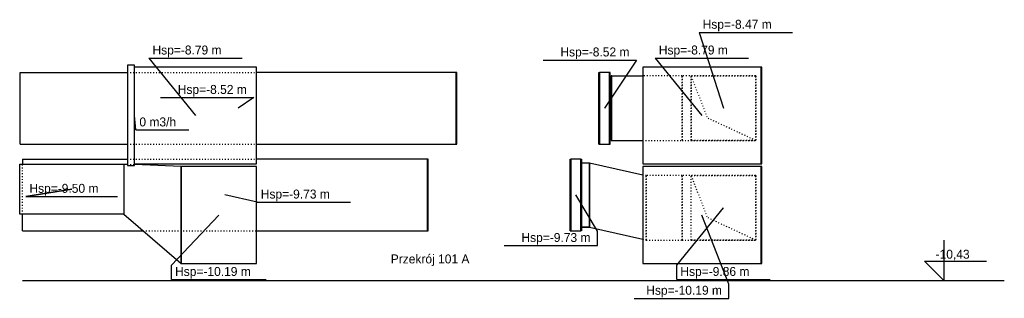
# Model space of a CAD drawing. Header units: centimetres. Extents: x -156440 to 298236, y -263599 to 81430.
# Tile 165 of 170: x 160873 to 174591, y -10674 to -6785. Entities that reach past the tile are written whole.
import ezdxf
from ezdxf.enums import TextEntityAlignment as Align

# ---------------------------------------------------------------- set-up
doc = ezdxf.new("R2010")
doc.units = ezdxf.units.CM
doc.header["$LTSCALE"] = 50
doc.linetypes.add('CADVENT_HIDDEN', pattern=[0.8, 0.25, -0.55])
for name, color, linetype in [('bgde-nawiewDETAILS', 1, 'Continuous'), ('bgde-nawiewEXP', 1, 'Continuous'), ('bgde-nawiewHIDDEN', 1, 'Continuous'), ('bgde-tekst', 7, 'Continuous'), ('bgde-wywiewDETAILS', 5, 'Continuous'), ('bgde-wywiewEXP', 5, 'Continuous'), ('bgde-wywiewHIDDEN', 5, 'Continuous'), ('bgde_centrale wentylacyjne', 3, 'Continuous')]:
    doc.layers.add(name, color=color, linetype=linetype)

# ---------------------------------------------------------------- blocks, each defined once
blk = doc.blocks.new('*a741')
at = {"layer": 'bgde-nawiewDETAILS', "linetype": 'CADVENT_HIDDEN', "extrusion": (-1, -6.12323e-17, 6.12323e-17)}
for p in [(148979, -8960), (149879, -9860)]:
    blk.add_line(p, (149204, -9545), dxfattribs=at)
at = {"layer": 'bgde-nawiewEXP'}
for points in [[(141124, -8820), (141224, -8820), (141224, -7420), (141124, -7420)], [(145304, -9730), (145314, -9730), (145314, -8730), (145304, -8730)], [(147294, -9730), (147294, -8730), (147304, -8730), (147304, -9730), (147442, -9730), (147442, -8730), (147452, -8730), (147452, -9730), (147442, -9730), (147442, -8730), (147304, -8730), (147304, -9730)], [(148304, -10185), (149954, -10185), (149954, -8835), (148304, -8835)], [(149954, -10185), (149964, -10185), (149964, -8835), (149954, -8835)]]:
    blk.add_lwpolyline(points, close=True, dxfattribs=at)
for points in [[(141224, -8795), (142925, -8795), (142925, -7445), (141224, -7445)], [(139662, -8730), (139662, -8800)], [(139662, -8730), (141124, -8730)], [(142925, -9730), (145304, -9730), (145304, -8730), (142925, -8730)], [(147304, -9730), (147304, -8730)], [(147452, -9680), (147454, -9680), (147454, -8780), (147452, -8780)], [(147454, -9680), (147454, -8780), (147564, -8780), (147564, -9680), (148304, -9849)], [(147564, -9680), (147564, -8780), (148304, -8949)], [(147564, -9680), (147564, -8780)], [(139662, -9730), (139662, -9500)], [(139662, -9730), (141343, -9730)], [(147294, -9730), (147304, -9730)], [(147454, -9680), (147564, -9680)], [(147564, -9680), (147454, -9680)]]:
    blk.add_lwpolyline(points, dxfattribs=at)
at = {"layer": 'bgde-nawiewHIDDEN', "linetype": 'CADVENT_HIDDEN'}
for points in [[(141124, -8820), (141224, -8820), (141224, -7420), (141124, -7420)], [(141124, -7420), (141124, -7420)], [(141124, -8820), (141124, -8820)], [(148854, -9860), (149879, -9860), (149879, -8960), (148854, -8960)]]:
    blk.add_lwpolyline(points, close=True, dxfattribs=at)
for points in [[(141224, -8795), (141224, -7445)], [(141124, -8730), (142925, -8730)], [(139662, -9500), (139662, -8800)], [(147444, -9680), (147444, -8780), (147452, -8780)], [(148304, -9849), (148354, -9860), (148854, -9860), (148854, -8960), (148354, -8960), (148354, -9860), (148354, -8960), (148304, -8949)], [(148979, -9860), (148979, -8960), (149879, -8960)], [(148979, -9860), (148979, -8960), (149879, -8960)], [(148979, -9860), (148979, -8960)], [(149879, -8960), (148979, -8960)], [(149879, -8960), (148979, -8960)], [(149879, -8960), (149879, -9860), (148979, -9860)], [(149879, -8960), (149879, -9860)], [(149879, -9860), (149879, -8960)], [(149879, -9860), (149879, -8960)], [(141343, -9730), (142925, -9730)], [(147444, -9680), (147452, -9680)], [(148979, -9860), (149879, -9860)], [(148979, -9860), (149879, -9860)], [(149879, -9860), (148979, -9860)]]:
    blk.add_lwpolyline(points, dxfattribs=at)
at = {"layer": 'bgde-wywiewDETAILS', "linetype": 'CADVENT_HIDDEN', "extrusion": (-1, -6.12323e-17, 6.12323e-17)}
for p in [(148979, -7570), (149879, -8470)]:
    blk.add_line(p, (149204, -8155), dxfattribs=at)
at = {"layer": 'bgde-wywiewEXP'}
for points in [[(139631, -8520), (139631, -7520), (141124, -7520)], [(142925, -8520), (145704, -8520), (145704, -7520), (142925, -7520)], [(147694, -8520), (147842, -8520), (147842, -7520), (147704, -7520), (147704, -8520)], [(147694, -8520), (147694, -7520), (147704, -7520), (147704, -8520)], [(147874, -8470), (147874, -7570), (148304, -7570)], [(147874, -8470), (148304, -8470)], [(139631, -8520), (141124, -8520)], [(141074, -8800), (141074, -9500), (141874, -10185), (142925, -10185), (142925, -8835), (141874, -8835), (141874, -10185), (141874, -8835), (141224, -8807)], [(141074, -8800), (141124, -8802)]]:
    blk.add_lwpolyline(points, dxfattribs=at)
for points in [[(145704, -8520), (145714, -8520), (145714, -7520), (145704, -7520)], [(147842, -8520), (147852, -8520), (147852, -7520), (147842, -7520)], [(148304, -8795), (149954, -8795), (149954, -7445), (148304, -7445)], [(149954, -8795), (149964, -8795), (149964, -7445), (149954, -7445)], [(147864, -8470), (147874, -8470), (147874, -7570), (147864, -7570)], [(139624, -9500), (139624, -8800), (141074, -8800), (141074, -9500)]]:
    blk.add_lwpolyline(points, close=True, dxfattribs=at)
at = {"layer": 'bgde-wywiewHIDDEN', "linetype": 'CADVENT_HIDDEN'}
for points in [[(141124, -7520), (142925, -7520)], [(148304, -8470), (148854, -8470), (148854, -7570), (148304, -7570)], [(148979, -7570), (149879, -7570), (149879, -8470), (148979, -8470)], [(148979, -7570), (148979, -8470)], [(148979, -7570), (149879, -7570), (149879, -8470), (148979, -8470)], [(148979, -7570), (148979, -8470), (149879, -8470)], [(148979, -8470), (148979, -7570)], [(148979, -8470), (148979, -7570)], [(148979, -8470), (148979, -7570)], [(148979, -8470), (149879, -8470)], [(141124, -8520), (142925, -8520)], [(141124, -8802), (141224, -8807)]]:
    blk.add_lwpolyline(points, dxfattribs=at)
blk.add_lwpolyline([(148854, -8470), (149879, -8470), (149879, -7570), (148854, -7570)], close=True, dxfattribs=at)
blk = doc.blocks.new('*a742')
at = {"layer": 'bgde-tekst'}
for q in [(0, 200), (1300, 0)]:
    blk.add_line((0, 0), q, dxfattribs=at)
blk = doc.blocks.new('*a743')
at = {"layer": 'bgde-tekst'}
for p, q in [((1300, 0), (1300, 200)), ((0, 0), (1300, 0))]:
    blk.add_line(p, q, dxfattribs=at)
blk = doc.blocks.new('*a744')
at = {"layer": 'bgde-tekst'}
for p, q in [((1321, 0), (1321, 200)), ((0, 0), (1321, 0))]:
    blk.add_line(p, q, dxfattribs=at)
blk = doc.blocks.new('*a745')
at = {"layer": 'bgde-tekst'}
blk.add_line((0, 0), (1300, 0), dxfattribs=at)
blk = doc.blocks.new('*a746')
at = {"layer": 'bgde-tekst'}
for q in [(0, 200), (1321, 0)]:
    blk.add_line((0, 0), q, dxfattribs=at)
blk = doc.blocks.new('*a747')
at = {"layer": 'bgde-tekst'}
blk.add_line((0, 0), (1300, 0), dxfattribs=at)
blk = doc.blocks.new('*a748')
at = {"layer": 'bgde-tekst'}
blk.add_line((0, 0), (737.5, 0), dxfattribs=at)
blk = doc.blocks.new('*a749')
at = {"layer": 'bgde-tekst'}
blk.add_line((0, 0), (1279, 0), dxfattribs=at)
blk = doc.blocks.new('*a750')
at = {"layer": 'bgde-tekst'}
blk.add_line((0, 0), (1300, 0), dxfattribs=at)
blk = doc.blocks.new('*a751')
at = {"layer": 'bgde-tekst'}
blk.add_line((0, 0), (1300, 0), dxfattribs=at)
blk = doc.blocks.new('*a752')
at = {"layer": 'bgde-tekst'}
blk.add_line((0, 0), (1300, 0), dxfattribs=at)
blk = doc.blocks.new('*a753')
at = {"layer": 'bgde-tekst'}
blk.add_line((0, 0), (1300, 0), dxfattribs=at)

msp = doc.modelspace()

# ---------------------------------------------------------------- linework, layer by layer
at = {"layer": 'bgde-tekst'}
for points, elevation in [([(170337.998, -6961.889), (170677.415, -8021), (170677.415, -8021)], 153627.769), ([(162672.953, -7321), (163322.953, -8121), (163322.953, -8121)], 154542.769), ([(169464.15, -7348.259), (169021.205, -8021), (169021.205, -8021)], 152506.565), ([(169727.419, -7321), (170377.419, -8121), (170377.419, -8121)], 154542.769), ([(164132.696, -7871), (163915.708, -8021), (163915.708, -8021)], 152506.565), ([(162490.396, -8324.528), (162472.776, -8121), (162472.776, -8121)], 154542.769), ([(160958.019, -9251), (161597.603, -9151), (160958.019, -9251)], 154542.769), ([(164181.583, -9331), (163731.583, -9231), (163731.583, -9231)], 152506.565), ([(168921.205, -9737.218), (168621.205, -9231), (168621.205, -9231)], 152506.565), ([(170027.415, -10211), (170677.415, -9411), (170677.415, -9411)], 153627.769), ([(162987.496, -10211), (163647.913, -9511), (163647.913, -9511)], 154542.769), ([(170753.135, -10473.518), (170377.419, -9511), (170377.419, -9511)], 154542.769)]:
    msp.add_lwpolyline(points, dxfattribs=dict(at, elevation=elevation))
at = {"layer": 'bgde_centrale wentylacyjne', "color": 7}
for p, q in [((173749.396, -9860.408), (173749.396, -10426, -0.583)), ((173749.396, -10426, -0.583), (173477.595, -10154.199, -0.583)), ((173477.595, -10154.199, -0.583), (174344.294, -10154.199, -0.583)), ((160910.92, -10426, -0.583), (174590.587, -10426, -0.583))]:
    msp.add_line(p, q, dxfattribs=at)

# ---------------------------------------------------------------- block references
at = {"layer": 'bgde-tekst'}
for name, p in [('*a750', (170337.998, -6961.889, 153627.769)), ('*a753', (162672.953, -7321, 154542.769)), ('*a747', (168164.15, -7348.259, 152506.565)), ('*a745', (169727.419, -7321, 154542.769)), ('*a752', (162832.696, -7871, 152506.565)), ('*a748', (162490.396, -8324.528, 154542.769)), ('*a749', (160958.019, -9251, 154542.769)), ('*a751', (164181.583, -9331, 152506.565)), ('*a743', (167621.205, -9937.218, 152506.565)), ('*a746', (162987.496, -10411, 154542.769)), ('*a742', (170027.415, -10411, 153627.769)), ('*a744', (169432.302, -10673.518, 154542.769))]:
    msp.add_blockref(name, p, dxfattribs=at)
at = {"layer": 'bgde_centrale wentylacyjne'}
ref = msp.add_blockref('*a741', (21248.535, -1), dxfattribs=at)
ref.add_attrib('NAME', 'Przekrój 101 A', (166042.286, -10186), dxfattribs={"height": 125})

# ---------------------------------------------------------------- texts
at = {"layer": 'bgde-tekst'}
for s, p in [('Hsp=-8.47 m ', (170387.998, -6911.889, 153627.769)), ('Hsp=-8.79 m ', (162722.953, -7271, 154542.769)), ('Hsp=-8.79 m ', (169777.419, -7271, 154542.769)), ('0 m3/h ', (162540.396, -8274.528, 154542.769)), ('Hsp=-9.50 m ', (161008.019, -9201, 154542.769)), ('Hsp=-9.73 m ', (164231.583, -9281, 152506.565)), ('Hsp=-10.19 m ', (163037.496, -10361, 154542.769)), ('Hsp=-9.86 m ', (170077.415, -10361, 153627.769))]:
    msp.add_text(s, height=125, dxfattribs=at).set_placement(p)
for s, p in [('Hsp=-8.52 m ', (169414.15, -7298.259, 152506.565)), ('Hsp=-8.52 m ', (164082.696, -7821, 152506.565)), ('Hsp=-9.73 m ', (168871.205, -9887.218, 152506.565)), ('Hsp=-10.19 m ', (170703.135, -10623.518, 154542.769))]:
    msp.add_text(s, height=125, dxfattribs=at).set_placement(p, align=Align.RIGHT)
at = {"layer": 'bgde_centrale wentylacyjne', "color": 7, "insert": (173633.219, -9995.315), "char_height": 125, "width": 748.77691, "attachment_point": 1}
msp.add_mtext('-10,43', dxfattribs=at)

doc.saveas('drawing.dxf')
